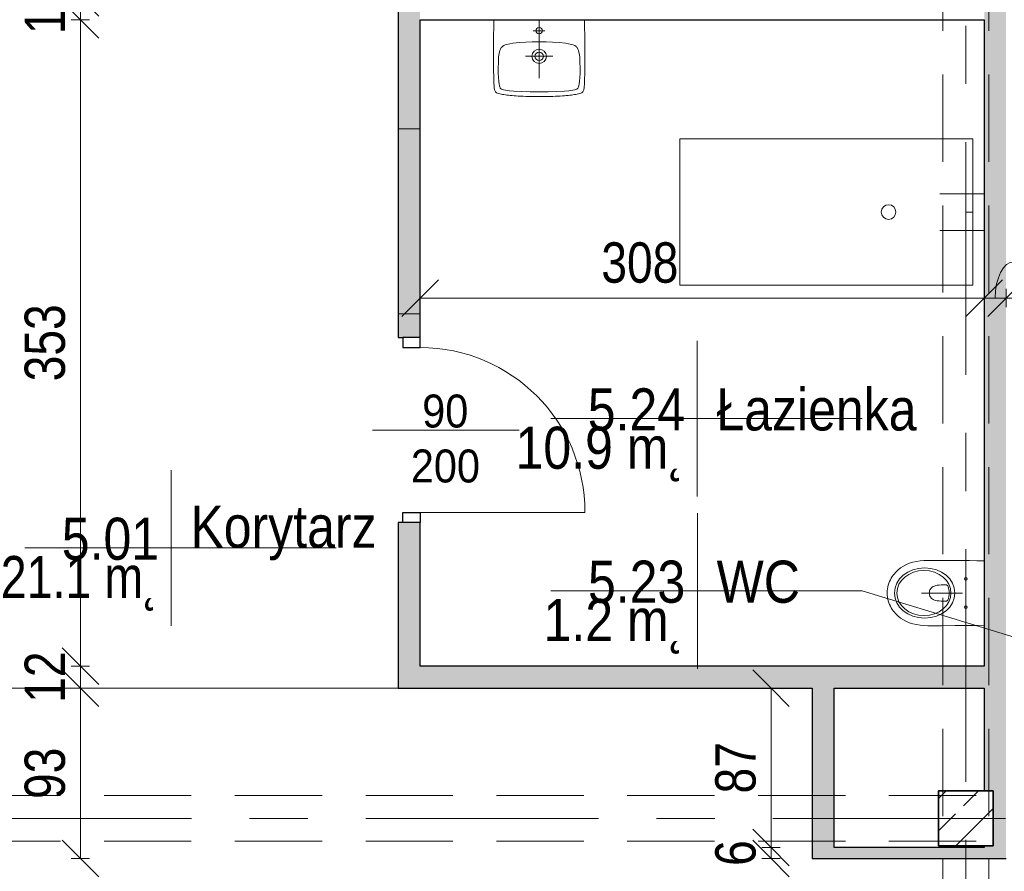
# Model space of a CAD drawing. Header units: centimetres. Extents: x -1743 to 21705, y -8842 to 3590.
# Tile 28 of 45: x -529 to 8, y 1819 to 2284. Entities that reach past the tile are written whole.
import ezdxf

# ---------------------------------------------------------------- set-up
doc = ezdxf.new("R2010")
doc.units = ezdxf.units.CM
doc.linetypes.add('Oś', pattern=[222.25, 127, -31.75, 31.75, -31.75])
doc.linetypes.add('Ukryte', pattern=[71.438, 47.625, -23.813])
for name, color, linetype, lineweight in [('A-ANNO-DIMS', 211, 'Continuous', 13), ('A-ANNO-DIMS-100', 211, 'Continuous', 13), ('A-ANNO-NOTE', 131, 'Continuous', 9), ('A-AREA', 32, 'Continuous', 9), ('A-AREA-IDEN', 2, 'Continuous', 13), ('A-DETL-GENF', 92, 'Continuous', 9), ('A-DETL-HDLN', 90, 'Ukryte', 9), ('A-DETL-MEDM', 33, 'Continuous', 25), ('A-DETL-THIN', 151, 'Continuous', 9), ('A-DOOR', 31, 'Continuous', 13), ('A-WALL', 113, 'Continuous', 13), ('P-SANR-FIXT', 6, 'Continuous', 9), ('S-COLS', 52, 'Continuous', 9), ('S-GRID', 1, 'Continuous', 13)]:
    doc.layers.add(name, color=color, linetype=linetype, lineweight=lineweight)
doc.styles.add('Arial', font='arial.ttf', dxfattribs={"width": 0.9, "height": 18})
doc.styles.add('Arial Narrow_2', font='ARIALN.TTF', dxfattribs={"height": 22})
doc.styles.add('Arial_3', font='arial.ttf', dxfattribs={"width": 0.85, "height": 23})
doc.dimstyles.new('Diagonal_1_100__0_1_', dxfattribs={"dimscale": 30.48, "dimtxt": 22.515481, "dimasz": 0.656168, "dimexe": 0.164042, "dimexo": 0.0625, "dimgap": 0.065617, "dimtad": 1, "dimdec": 1, "dimrnd": 0.1, "dimdsep": 46, "dimtxsty": 'Arial Narrow_2', "dimblk1": 'OBLIQUE', "dimblk2": 'OBLIQUE', "dimsah": 1, "dimcen": 0.09, "dimazin": 0, "dimtfac": 1, "dimtdec": 4, "dimtix": 1, "dimtmove": 1, "dimatfit": 3, "dimfxl": 0.164042, "dimfxlon": 1, "dimtvp": 1, "dimtolj": 1, "dimtzin": 0, "dimarcsym": 2})
doc.dimstyles.new('Diagonal_1_100__0_1__1', dxfattribs={"dimscale": 30.48, "dimtxt": 22.515481, "dimasz": 0.656168, "dimexe": 0.164042, "dimexo": 0.0625, "dimgap": 0.065617, "dimtad": 1, "dimdec": 1, "dimrnd": 0.1, "dimdsep": 46, "dimtxsty": 'Arial Narrow_2', "dimblk1": 'OBLIQUE', "dimblk2": 'OBLIQUE', "dimsah": 1, "dimcen": 0.09, "dimazin": 0, "dimtfac": 1, "dimtdec": 4, "dimtix": 1, "dimtmove": 0, "dimatfit": 3, "dimfxl": 0.164042, "dimfxlon": 1, "dimtvp": 1, "dimtolj": 1, "dimtzin": 0, "dimarcsym": 2})
doc.dimstyles.new('Diagonal_1_100__0_1__2', dxfattribs={"dimscale": 30.48, "dimtxt": 22.515481, "dimasz": 0.656168, "dimexe": 0.164042, "dimexo": 0.0625, "dimgap": 0.065617, "dimtad": 1, "dimdec": 1, "dimrnd": 0.1, "dimdsep": 46, "dimtxsty": 'Arial Narrow_2', "dimblk1": 'OBLIQUE', "dimblk2": 'OBLIQUE', "dimsah": 1, "dimcen": 0.09, "dimazin": 0, "dimtfac": 1, "dimtdec": 4, "dimtix": 1, "dimtmove": 2, "dimatfit": 3, "dimfxl": 0.164042, "dimfxlon": 1, "dimtvp": 1, "dimtolj": 1, "dimtzin": 0, "dimarcsym": 2})

# ---------------------------------------------------------------- blocks, each defined once
blk = doc.blocks.new('M_Concrete-Square-Column - 300 x 300mm-V4-5_piętro III __10_50 m_ - stan istniejący')
at = {"layer": 'S-COLS'}
h = blk.add_hatch(dxfattribs=at)
h.set_pattern_fill('FP_5', color=256, style=0, pattern_type=2)
h.set_pattern_definition([(45, (12.623, -1848.326), (-17.67767, 17.67767), []), (45, (30.3, -1848.326), (-17.67767, 17.67767), [12.5, -6.25])])
h.paths.add_polyline_path([(15, -15), (15, 15), (-15, 15), (-15, -15)], flags=0)
at = {"layer": 'S-COLS', "lineweight": 35}
for p, q in [((15, 15), (-15, 15)), ((-15, 15), (-15, -15)), ((15, -15), (15, 15)), ((-15, -15), (15, -15))]:
    blk.add_line(p, q, dxfattribs=at)
blk = doc.blocks.new('DRZWI 1S - automatyczna etykieta - Drzwi 90-2252151-5_piętro III __10_50 m_ - stan istniejący')
at = {"layer": 'A-DETL-GENF'}
for p, q in [((-50.5, 6), (-50.5, -3.5)), ((-45, 6), (-50.5, 6)), ((-45, -3.5), (-45, 6)), ((50.5, 6), (45, 6)), ((45, 6), (45, -3.5)), ((50.5, -3.5), (50.5, 6)), ((-50.5, -3.5), (-45, -3.5)), ((45, -3.5), (50.5, -3.5))]:
    blk.add_line(p, q, dxfattribs=at)
at = {"layer": 'A-DETL-MEDM'}
for p, q in [((-45, 6), (-50.5, 6)), ((-50.5, 6), (-50.5, -3.5)), ((-45, -3.5), (-45, 6)), ((45, -3.5), (45, 6)), ((45, 6), (50.5, 6)), ((50.5, 6), (50.5, -3.5)), ((-50.5, -3.5), (-45, -3.5)), ((50.5, -3.5), (45, -3.5))]:
    blk.add_line(p, q, dxfattribs=at)
at = {"layer": 'A-DOOR'}
blk.add_line((45, 6), (45, 96), dxfattribs=at)
blk.add_arc((45, 6), 90, 90, 180, dxfattribs=at)
blk = doc.blocks.new('Umywalka koło Nova Pro - Pro 50-1205816-5_piętro III __10_50 m_ - stan istniejący')
at = {"layer": 'P-SANR-FIXT'}
for p, q in [((-12.08, 42.81), (-12, 43.37)), ((-12, 43.37), (-11.92, 43.87)), ((-11.92, 43.87), (-11.82, 44.38)), ((-11.82, 44.38), (-11.71, 44.67)), ((-11.6, 44.96), (-11.79, 44.38)), ((-11.71, 44.67), (-11.6, 44.96)), ((-11.6, 44.96), (-11.26, 45.47)), ((-11.26, 45.47), (-11.6, 44.96)), ((-11.26, 45.47), (-10.8, 45.84)), ((-10.8, 45.84), (-11.26, 45.47)), ((-10.8, 45.84), (-10.24, 46.11)), ((-10.24, 46.11), (-10.8, 45.84)), ((-10.24, 46.11), (-9.61, 46.32)), ((-9.61, 46.32), (-10.24, 46.11)), ((-9.61, 46.32), (-8.94, 46.51)), ((-8.94, 46.51), (-9.61, 46.32)), ((-9.05, 42.59), (-8.86, 43.1)), ((-8.94, 46.51), (-8.25, 46.64)), ((-8.25, 46.64), (-8.94, 46.51)), ((-8.86, 43.1), (-8.7, 43.34)), ((-8.7, 43.34), (-8.51, 43.55)), ((-8.51, 43.55), (-8.03, 43.85)), ((-8.25, 46.64), (-7.5, 46.8)), ((-7.5, 46.8), (-8.25, 46.64)), ((-8.03, 43.85), (-7.53, 44.06)), ((-7.53, 44.06), (-6.97, 44.22)), ((-7.5, 46.8), (-6.73, 46.91)), ((-6.73, 46.91), (-7.5, 46.8)), ((-6.97, 44.22), (-5.88, 44.43)), ((-6.73, 46.91), (-5.93, 47.04)), ((-5.93, 47.04), (-6.73, 46.91)), ((-5.93, 47.04), (-5.1, 47.15)), ((-5.1, 47.15), (-5.93, 47.04)), ((-5.88, 44.43), (-3.64, 44.75)), ((-5.1, 47.15), (-4.2, 47.25)), ((-4.2, 47.25), (-5.1, 47.15)), ((-4.2, 47.25), (-3.27, 47.36)), ((-3.27, 47.36), (-4.2, 47.25)), ((-3.64, 44.75), (-1.4, 44.94)), ((-3.27, 47.36), (-2.28, 47.44)), ((-2.28, 47.44), (-3.27, 47.36)), ((-2.28, 47.44), (-1.24, 47.52)), ((-1.24, 47.52), (-2.28, 47.44)), ((-1.4, 44.94), (3.1, 45.18)), ((-1.24, 47.52), (-0.15, 47.63)), ((-0.15, 47.63), (-1.24, 47.52)), ((-0.15, 47.63), (1.05, 47.71)), ((1.05, 47.71), (-0.15, 47.63)), ((1.05, 47.71), (2.3, 47.76)), ((2.3, 47.76), (1.05, 47.71)), ((2.3, 47.76), (3.66, 47.84)), ((3.66, 47.84), (2.3, 47.76)), ((3.1, 45.18), (7.6, 45.31)), ((3.66, 47.84), (5.12, 47.89)), ((5.12, 47.89), (3.66, 47.84)), ((5.12, 47.89), (6.72, 47.95)), ((6.72, 47.95), (5.12, 47.89)), ((6.72, 47.95), (8.45, 47.97)), ((8.45, 47.97), (6.72, 47.95)), ((7.6, 45.31), (9.86, 45.39)), ((8.45, 47.97), (10.4, 48)), ((10.4, 48), (8.45, 47.97)), ((9.86, 45.39), (11.04, 45.42)), ((10.4, 48), (14.63, 48)), ((14.63, 48), (10.4, 48)), ((11.04, 45.42), (11.7, 45.42)), ((11.7, 45.42), (12.5, 45.44)), ((12.5, 45.44), (13.3, 45.42)), ((13.3, 45.42), (13.99, 45.42)), ((13.99, 45.42), (15.14, 45.39)), ((14.63, 48), (16.55, 47.97)), ((16.55, 47.97), (14.63, 48)), ((15.14, 45.39), (17.4, 45.31)), ((16.55, 47.97), (18.31, 47.95)), ((18.31, 47.95), (16.55, 47.97)), ((17.4, 45.31), (21.9, 45.18)), ((18.31, 47.95), (19.88, 47.89)), ((19.88, 47.89), (18.31, 47.95)), ((19.88, 47.89), (21.34, 47.84)), ((21.34, 47.84), (19.88, 47.89)), ((21.34, 47.84), (22.7, 47.76)), ((22.7, 47.76), (21.34, 47.84)), ((21.9, 45.18), (26.4, 44.94)), ((22.7, 47.76), (23.98, 47.71)), ((23.98, 47.71), (22.7, 47.76)), ((23.98, 47.71), (25.15, 47.63)), ((25.15, 47.63), (23.98, 47.71)), ((25.15, 47.63), (26.24, 47.52)), ((26.24, 47.52), (25.15, 47.63)), ((26.24, 47.52), (27.31, 47.44)), ((27.31, 47.44), (26.24, 47.52)), ((26.4, 44.94), (28.64, 44.75)), ((27.31, 47.44), (28.29, 47.36)), ((28.29, 47.36), (27.31, 47.44)), ((28.29, 47.36), (29.23, 47.25)), ((29.23, 47.25), (28.29, 47.36)), ((28.64, 44.75), (30.88, 44.43)), ((29.23, 47.25), (30.1, 47.15)), ((30.1, 47.15), (29.23, 47.25)), ((30.1, 47.15), (30.93, 47.04)), ((30.93, 47.04), (30.1, 47.15)), ((30.88, 44.43), (31.97, 44.22)), ((30.93, 47.04), (31.76, 46.91)), ((31.76, 46.91), (30.93, 47.04)), ((31.76, 46.91), (32.5, 46.8)), ((32.5, 46.8), (31.76, 46.91)), ((31.97, 44.22), (32.53, 44.06)), ((32.5, 46.8), (33.25, 46.64)), ((33.25, 46.64), (32.5, 46.8)), ((32.53, 44.06), (33.06, 43.85)), ((33.06, 43.85), (33.54, 43.55)), ((33.25, 46.64), (33.97, 46.51)), ((33.97, 46.51), (33.25, 46.64)), ((33.54, 43.55), (33.73, 43.34)), ((33.73, 43.34), (33.86, 43.1)), ((33.86, 43.1), (34.07, 42.59)), ((33.97, 46.51), (34.63, 46.32)), ((34.63, 46.32), (33.97, 46.51)), ((34.63, 46.32), (35.24, 46.11)), ((35.24, 46.11), (34.63, 46.32)), ((35.24, 46.11), (35.8, 45.84)), ((35.8, 45.84), (35.24, 46.11)), ((35.8, 45.84), (36.28, 45.47)), ((36.28, 45.47), (35.8, 45.84)), ((36.28, 45.47), (36.6, 44.96)), ((36.6, 44.96), (36.28, 45.47)), ((36.6, 44.96), (36.82, 44.38)), ((36.82, 44.38), (36.92, 43.87)), ((36.92, 43.87), (37.03, 43.37)), ((37.03, 43.37), (37.08, 42.81)), ((-12.32, 37.43), (-12.3, 38.17)), ((-12.3, 38.17), (-12.27, 38.89)), ((-12.27, 38.89), (-12.24, 39.61)), ((-12.24, 39.61), (-12.22, 40.28)), ((-12.22, 40.28), (-12.19, 40.94)), ((-12.19, 40.94), (-12.16, 41.58)), ((-12.16, 41.58), (-12.14, 42.22)), ((-12.14, 42.22), (-12.08, 42.81)), ((-9.71, 37.56), (-9.53, 39.82)), ((-9.53, 39.82), (-9.39, 40.94)), ((-9.39, 40.94), (-9.21, 42.03)), ((-9.21, 42.03), (-9.05, 42.59)), ((12.5, 6), (12.5, 38)), ((34.07, 42.59), (34.21, 42.03)), ((34.21, 42.03), (34.39, 40.94)), ((34.39, 40.94), (34.53, 39.82)), ((34.53, 39.82), (34.71, 37.56)), ((37.08, 42.81), (37.14, 42.22)), ((37.14, 42.22), (37.16, 41.58)), ((37.16, 41.58), (37.19, 40.94)), ((37.19, 40.94), (37.22, 40.28)), ((37.22, 40.28), (37.24, 39.61)), ((37.24, 39.61), (37.27, 38.89)), ((37.27, 38.89), (37.3, 38.17)), ((37.3, 38.17), (37.32, 37.43)), ((-12.43, 32.39), (-12.4, 33.3)), ((-12.43, 31.46), (-12.43, 32.39)), ((-12.4, 33.88), (-12.38, 35.06)), ((-12.4, 33.3), (-12.4, 33.88)), ((-12.38, 35.06), (-12.35, 35.88)), ((-12.35, 36.65), (-12.32, 37.43)), ((-12.35, 35.88), (-12.35, 36.65)), ((-9.84, 33.06), (-9.79, 35.32)), ((-9.76, 28.56), (-9.84, 33.06)), ((-9.79, 35.32), (-9.71, 37.56)), ((34.71, 37.56), (34.82, 35.32)), ((34.84, 33.06), (34.76, 28.56)), ((34.82, 35.32), (34.84, 33.06)), ((37.32, 37.43), (37.35, 36.65)), ((37.35, 36.65), (37.35, 35.88)), ((37.35, 35.88), (37.38, 35.06)), ((37.38, 35.06), (37.4, 33.88)), ((37.4, 33.88), (37.43, 33.3)), ((37.43, 33.3), (37.43, 32.39)), ((37.43, 32.39), (37.46, 31.46)), ((-12.48, 27.81), (-12.46, 29.49)), ((-12.48, 26.13), (-12.48, 27.81)), ((-12.46, 30.5), (-12.43, 31.46)), ((-12.46, 29.49), (-12.46, 30.5)), ((-9.74, 27.87), (-9.76, 28.56)), ((-9.71, 27.55), (-9.74, 27.87)), ((-9.69, 27.15), (-9.71, 27.55)), ((-9.61, 26.27), (-9.69, 27.15)), ((34.69, 27.15), (34.63, 26.27)), ((34.71, 27.55), (34.69, 27.15)), ((34.74, 27.87), (34.71, 27.55)), ((34.76, 28.56), (34.74, 27.87)), ((37.46, 31.46), (37.46, 30.5)), ((37.46, 30.5), (37.48, 29.49)), ((37.48, 29.49), (37.48, 27.81)), ((37.48, 27.81), (37.51, 26.13)), ((-12.51, 24.3), (-12.48, 26.13)), ((-12.48, 22.27), (-12.51, 24.3)), ((-12.48, 19.98), (-12.48, 22.27)), ((-9.37, 24.54), (-9.61, 26.27)), ((-8.91, 22.86), (-9.37, 24.54)), ((-8.62, 22.03), (-8.91, 22.86)), ((-8.19, 21.26), (-8.62, 22.03)), ((20.01, 26), (5.01, 26)), ((33.62, 22.03), (33.19, 21.26)), ((33.91, 22.86), (33.62, 22.03)), ((34.37, 24.54), (33.91, 22.86)), ((34.63, 26.27), (34.37, 24.54)), ((37.51, 22.27), (37.48, 19.98)), ((37.51, 26.13), (37.51, 22.27)), ((-12.45, 17.35), (-12.48, 19.98)), ((-12.4, 14.28), (-12.45, 17.35)), ((-7.93, 20.91), (-8.19, 21.26)), ((-7.61, 20.62), (-7.93, 20.91)), ((-6.89, 20.14), (-7.61, 20.62)), ((-6.09, 19.8), (-6.89, 20.14)), ((-5.24, 19.53), (-6.09, 19.8)), ((-3.53, 19.16), (-5.24, 19.53)), ((-1.83, 18.89), (-3.53, 19.16)), ((1.66, 18.49), (-1.83, 18.89)), ((5.15, 18.2), (1.66, 18.49)), ((8.64, 18.06), (5.15, 18.2)), ((10.37, 18.01), (8.64, 18.06)), ((14.63, 18.01), (10.37, 18.01)), ((16.36, 18.06), (14.63, 18.01)), ((19.88, 18.2), (16.36, 18.06)), ((23.34, 18.49), (19.88, 18.2)), ((26.83, 18.89), (23.34, 18.49)), ((28.56, 19.16), (26.83, 18.89)), ((30.26, 19.53), (28.56, 19.16)), ((31.09, 19.8), (30.26, 19.53)), ((31.89, 20.14), (31.09, 19.8)), ((32.61, 20.62), (31.89, 20.14)), ((32.93, 20.91), (32.61, 20.62)), ((33.19, 21.26), (32.93, 20.91)), ((37.45, 17.35), (37.4, 14.28)), ((37.48, 19.98), (37.45, 17.35)), ((-12.32, 10.58), (-12.4, 14.28)), ((15.72, 12.02), (9.46, 12.02)), ((37.4, 14.28), (37.32, 10.58)), ((-12.19, 6), (-12.32, 10.58)), ((37.32, 10.58), (37.19, 6))]:
    blk.add_line(p, q, dxfattribs=at)
for centre, radius in [((12.51, 26), 3.92), ((12.51, 26), 2.28), ((12.5, 12.02), 1.72)]:
    blk.add_circle(centre, radius, dxfattribs=at)
blk = doc.blocks.new('Miska ustępowa Nova Pro - Type 1-1223710-5_piętro III __10_50 m_ - stan istniejący')
at = {"layer": 'P-SANR-FIXT'}
for p, q in [((1.27, 54.39), (-0.04, 53.06)), ((1.98, 55.03), (1.27, 54.39)), ((2.72, 55.62), (1.98, 55.03)), ((3.54, 56.19), (2.72, 55.62)), ((4.37, 56.71), (3.54, 56.19)), ((5.26, 57.2), (4.37, 56.71)), ((6.17, 57.64), (5.26, 57.2)), ((7.14, 58.04), (6.17, 57.64)), ((8.15, 58.36), (7.14, 58.04)), ((9.18, 58.63), (8.15, 58.36)), ((10.24, 58.83), (9.18, 58.63)), ((11.35, 58.95), (10.24, 58.83)), ((12.51, 59), (11.35, 58.95)), ((13.65, 58.95), (12.51, 59)), ((14.76, 58.83), (13.65, 58.95)), ((15.82, 58.63), (14.76, 58.83)), ((16.85, 58.36), (15.82, 58.63)), ((17.86, 58.04), (16.85, 58.36)), ((18.83, 57.64), (17.86, 58.04)), ((19.74, 57.2), (18.83, 57.64)), ((20.63, 56.71), (19.74, 57.2)), ((21.46, 56.19), (20.63, 56.71)), ((22.28, 55.62), (21.46, 56.19)), ((23.02, 55.03), (22.28, 55.62)), ((23.73, 54.39), (23.02, 55.03)), ((25.04, 53.06), (23.73, 54.39)), ((-3.03, 48.44), (-3.74, 46.72)), ((-2.19, 50.07), (-3.03, 48.44)), ((-1.2, 51.63), (-2.19, 50.07)), ((-0.04, 53.06), (-1.2, 51.63)), ((26.2, 51.63), (25.04, 53.06)), ((27.19, 50.07), (26.2, 51.63)), ((28.03, 48.44), (27.19, 50.07)), ((28.74, 46.72), (28.03, 48.44)), ((-4.31, 44.89), (-4.73, 42.99)), ((-3.74, 46.72), (-4.31, 44.89)), ((29.31, 44.89), (28.74, 46.72)), ((29.75, 42.99), (29.31, 44.89)), ((-5.24, 38.97), (-5.32, 36.85)), ((-5.05, 41.02), (-5.24, 38.97)), ((-4.73, 42.99), (-5.05, 41.02)), ((12.5, 17.77), (12.5, 40.26)), ((30.05, 41.02), (29.75, 42.99)), ((30.24, 38.97), (30.05, 41.02)), ((30.32, 36.85), (30.24, 38.97)), ((-5.32, 36.85), (-5.32, 29.36)), ((8.32, 31.58), (8.47, 32.41)), ((8.47, 32.41), (8.69, 33.15)), ((8.69, 33.15), (8.96, 33.77)), ((8.96, 33.77), (9.26, 34.31)), ((9.26, 34.31), (9.6, 34.76)), ((9.6, 34.76), (9.97, 35.1)), ((9.97, 35.1), (10.37, 35.4)), ((10.37, 35.4), (10.79, 35.64)), ((10.79, 35.64), (11.21, 35.82)), ((11.21, 35.82), (11.62, 35.94)), ((11.62, 35.94), (12.51, 36.04)), ((12.51, 36.04), (13.38, 35.94)), ((13.38, 35.94), (13.8, 35.82)), ((13.8, 35.82), (14.24, 35.64)), ((14.24, 35.64), (14.63, 35.4)), ((14.63, 35.4), (15.03, 35.1)), ((15.03, 35.1), (15.4, 34.76)), ((15.4, 34.76), (15.74, 34.31)), ((15.74, 34.31), (16.04, 33.77)), ((16.04, 33.77), (16.31, 33.15)), ((16.31, 33.15), (16.53, 32.41)), ((16.53, 32.41), (16.71, 31.58)), ((30.32, 29.36), (30.32, 36.85)), ((-5.32, 29.36), (-5.29, 21.78)), ((8.05, 28.3), (8.1, 29.53)), ((8.05, 26.94), (8.05, 28.3)), ((8.1, 26.62), (8.05, 26.94)), ((8.1, 29.53), (8.2, 30.61)), ((8.2, 30.61), (8.32, 31.58)), ((16.71, 31.58), (16.83, 30.61)), ((16.83, 30.61), (16.9, 29.53)), ((16.9, 29.53), (16.95, 28.3)), ((16.95, 26.94), (16.93, 26.62)), ((16.95, 28.3), (16.95, 26.94)), ((30.29, 21.78), (30.32, 29.36)), ((-5.29, 21.78), (-5.24, 17.94)), ((8.22, 26.32), (8.1, 26.62)), ((8.42, 26.08), (8.22, 26.32)), ((8.67, 25.9), (8.42, 26.08)), ((9.6, 25.56), (8.67, 25.9)), ((10.56, 25.29), (9.6, 25.56)), ((11.53, 25.14), (10.56, 25.29)), ((12.51, 25.09), (11.53, 25.14)), ((13.47, 25.14), (12.51, 25.09)), ((14.44, 25.29), (13.47, 25.14)), ((15.4, 25.56), (14.44, 25.29)), ((16.34, 25.9), (15.4, 25.56)), ((16.58, 26.08), (16.34, 25.9)), ((16.78, 26.32), (16.58, 26.08)), ((16.93, 26.62), (16.78, 26.32)), ((30.27, 17.94), (30.29, 21.78)), ((-5.24, 17.94), (-5.2, 14.02)), ((30.22, 14.02), (30.27, 17.94)), ((-5.2, 14.02), (-5.15, 10.04)), ((30.15, 10.04), (30.22, 14.02)), ((-5.15, 10.04), (-5.05, 6)), ((30.05, 6), (30.15, 10.04))]:
    blk.add_line(p, q, dxfattribs=at)
for centre in [(4.76, 16), (20.24, 16)]:
    blk.add_circle(centre, 0.752, dxfattribs=at)
for centre, major_axis, ratio in [((12.5, 38.51), (0, 16.5), 0.830338), ((12.5, 38.92), (0, 14.8), 0.83084)]:
    blk.add_ellipse(centre, major_axis=major_axis, ratio=ratio, dxfattribs=at)
blk = doc.blocks.new('DIMBLOCK47-5_piętro III __10_50 m_ - stan istniejący')
at = {"layer": 'A-ANNO-DIMS-100'}
for p, q in [((9.38, 2132.33), (19.38, 2142.33)), ((285.38, 2132.33), (295.38, 2142.33)), ((9.38, 2127.33), (9.38, 2137.33)), ((285.38, 2127.33), (285.38, 2137.33)), ((9.38, 2132.33), (-0.62, 2122.33)), ((285.38, 2132.33), (9.38, 2132.33)), ((9.38, 2132.33), (9.38, 2127.33)), ((285.38, 2132.33), (275.38, 2122.33)), ((285.38, 2132.33), (285.38, 2127.33))]:
    blk.add_line(p, q, dxfattribs=at)
at = {"layer": 'A-ANNO-DIMS-100', "color": 0, "insert": (126.47, 2162.77), "char_height": 22, "width": 50.1774, "attachment_point": 1, "line_spacing_factor": 0.974696, "style": 'Arial Narrow_2'}
blk.add_mtext('276', dxfattribs=at)
blk = doc.blocks.new('_Oblique')
at = {"color": 0, "linetype": 'ByBlock', "lineweight": -2}
blk.add_line((-0.5, -0.5), (0.5, 0.5), dxfattribs=at)
blk = doc.blocks.new('DIMBLOCK48-5_piętro III __10_50 m_ - stan istniejący')
at = {"layer": 'A-ANNO-DIMS-100'}
for p, q in [((-2.62, 2132.33), (7.38, 2142.33)), ((9.38, 2132.33), (19.38, 2142.33)), ((-2.62, 2127.33), (-2.62, 2137.33)), ((9.38, 2127.33), (9.38, 2137.33)), ((-2.62, 2132.33), (-12.62, 2122.33)), ((9.38, 2132.33), (-2.62, 2132.33)), ((-2.62, 2132.33), (-2.62, 2127.33)), ((9.38, 2132.33), (-0.62, 2122.33)), ((9.38, 2132.33), (9.38, 2127.33))]:
    blk.add_line(p, q, dxfattribs=at)
blk.add_ellipse((13.59, 2132.33), major_axis=(0, 19.87), ratio=0.514135, start_param=0, end_param=1.570796, dxfattribs=at)
at = {"layer": 'A-ANNO-DIMS-100', "color": 0, "insert": (13.59, 2162.77), "char_height": 22, "width": 33.4516, "attachment_point": 1, "line_spacing_factor": 0.974696, "style": 'Arial Narrow_2'}
blk.add_mtext('12', dxfattribs=at)
blk = doc.blocks.new('DIMBLOCK49-5_piętro III __10_50 m_ - stan istniejący')
at = {"layer": 'A-ANNO-DIMS-100'}
for p, q in [((-310.62, 2132.33), (-300.62, 2142.33)), ((-2.62, 2132.33), (7.38, 2142.33)), ((-310.62, 2127.33), (-310.62, 2137.33)), ((-2.62, 2127.33), (-2.62, 2137.33)), ((-310.62, 2132.33), (-320.62, 2122.33)), ((-2.62, 2132.33), (-310.62, 2132.33)), ((-310.62, 2132.33), (-310.62, 2127.33)), ((-2.62, 2132.33), (-12.62, 2122.33)), ((-2.62, 2132.33), (-2.62, 2127.33))]:
    blk.add_line(p, q, dxfattribs=at)
at = {"layer": 'A-ANNO-DIMS-100', "color": 0, "insert": (-211.68, 2162.77), "char_height": 22, "width": 50.1774, "attachment_point": 1, "line_spacing_factor": 0.974696, "style": 'Arial Narrow_2'}
blk.add_mtext('308', dxfattribs=at)
blk = doc.blocks.new('DIMBLOCK57-5_piętro III __10_50 m_ - stan istniejący')
at = {"layer": 'A-ANNO-DIMS-100'}
for p, q in [((-119.03, 1832.33), (-129.03, 1842.33)), ((-119.03, 1826.33), (-129.03, 1836.33)), ((-114.03, 1832.33), (-124.03, 1832.33)), ((-119.03, 1826.33), (-119.03, 1832.33)), ((-119.03, 1832.33), (-109.03, 1822.33)), ((-119.03, 1832.33), (-114.03, 1832.33)), ((-114.03, 1826.33), (-124.03, 1826.33)), ((-119.03, 1826.33), (-109.03, 1816.33)), ((-119.03, 1826.33), (-114.03, 1826.33))]:
    blk.add_line(p, q, dxfattribs=at)
at = {"layer": 'A-ANNO-DIMS-100', "color": 0, "insert": (-149.47, 1822.36), "char_height": 22, "width": 16.7258, "attachment_point": 1, "rotation": 90, "line_spacing_factor": 0.974696, "style": 'Arial Narrow_2'}
blk.add_mtext('\\fArial Narrow|b0|i0|c238|p34|;6', dxfattribs=at)
blk = doc.blocks.new('DIMBLOCK58-5_piętro III __10_50 m_ - stan istniejący')
at = {"layer": 'A-ANNO-DIMS-100'}
for p, q in [((-119.03, 1919.33), (-129.03, 1929.33)), ((-124.03, 1919.33), (-114.03, 1919.33)), ((-119.03, 1919.33), (-124.03, 1919.33)), ((-119.03, 1832.33), (-119.03, 1919.33)), ((-119.03, 1919.33), (-109.03, 1909.33)), ((-119.03, 1832.33), (-129.03, 1842.33)), ((-114.03, 1832.33), (-124.03, 1832.33)), ((-119.03, 1832.33), (-109.03, 1822.33)), ((-119.03, 1832.33), (-114.03, 1832.33))]:
    blk.add_line(p, q, dxfattribs=at)
at = {"layer": 'A-ANNO-DIMS-100', "color": 0, "insert": (-149.47, 1861.89), "char_height": 22, "width": 33.4516, "attachment_point": 1, "rotation": 90, "line_spacing_factor": 0.974696, "style": 'Arial Narrow_2'}
blk.add_mtext('87', dxfattribs=at)
blk = doc.blocks.new('DIMBLOCK110-5_piętro III __10_50 m_ - stan istniejący')
at = {"layer": 'A-ANNO-DIMS-100'}
for p, q in [((-496.18, 1919.33), (-506.18, 1929.33)), ((-491.18, 1919.33), (-501.18, 1919.33)), ((-496.18, 1826.33), (-496.18, 1919.33)), ((-496.18, 1919.33), (-486.18, 1909.33)), ((-496.18, 1919.33), (-491.18, 1919.33)), ((-496.18, 1826.33), (-506.18, 1836.33)), ((-491.18, 1826.33), (-501.18, 1826.33)), ((-496.18, 1826.33), (-486.18, 1816.33)), ((-496.18, 1826.33), (-491.18, 1826.33))]:
    blk.add_line(p, q, dxfattribs=at)
at = {"layer": 'A-ANNO-DIMS-100', "color": 0, "insert": (-526.61, 1858.89), "char_height": 22, "width": 33.4516, "attachment_point": 1, "rotation": 90, "line_spacing_factor": 0.974696, "style": 'Arial Narrow_2'}
blk.add_mtext('93', dxfattribs=at)
blk = doc.blocks.new('DIMBLOCK111-5_piętro III __10_50 m_ - stan istniejący')
at = {"layer": 'A-ANNO-DIMS-100'}
for p, q in [((-496.18, 1931.33), (-506.18, 1941.33)), ((-491.18, 1931.33), (-501.18, 1931.33)), ((-496.18, 1919.33), (-496.18, 1931.33)), ((-496.18, 1931.33), (-486.18, 1921.33)), ((-496.18, 1931.33), (-491.18, 1931.33)), ((-496.18, 1919.33), (-506.18, 1929.33)), ((-491.18, 1919.33), (-501.18, 1919.33)), ((-496.18, 1919.33), (-486.18, 1909.33)), ((-496.18, 1919.33), (-491.18, 1919.33))]:
    blk.add_line(p, q, dxfattribs=at)
at = {"layer": 'A-ANNO-DIMS-100', "color": 0, "insert": (-526.61, 1911.39), "char_height": 22, "width": 33.4516, "attachment_point": 1, "rotation": 90, "line_spacing_factor": 0.974696, "style": 'Arial Narrow_2'}
blk.add_mtext('12', dxfattribs=at)
blk = doc.blocks.new('DIMBLOCK112-5_piętro III __10_50 m_ - stan istniejący')
at = {"layer": 'A-ANNO-DIMS-100'}
for p, q in [((-496.18, 2284.33), (-506.18, 2294.33)), ((-491.18, 2284.33), (-501.18, 2284.33)), ((-496.18, 1931.33), (-496.18, 2284.33)), ((-496.18, 2284.33), (-486.18, 2274.33)), ((-496.18, 2284.33), (-491.18, 2284.33)), ((-496.18, 1931.33), (-506.18, 1941.33)), ((-491.18, 1931.33), (-501.18, 1931.33)), ((-496.18, 1931.33), (-486.18, 1921.33)), ((-496.18, 1931.33), (-491.18, 1931.33))]:
    blk.add_line(p, q, dxfattribs=at)
at = {"layer": 'A-ANNO-DIMS-100', "color": 0, "insert": (-526.61, 2086.92), "char_height": 22, "width": 50.1774, "attachment_point": 1, "rotation": 90, "line_spacing_factor": 0.974696, "style": 'Arial Narrow_2'}
blk.add_mtext('353', dxfattribs=at)
blk = doc.blocks.new('DIMBLOCK113-5_piętro III __10_50 m_ - stan istniejący')
at = {"layer": 'A-ANNO-DIMS-100'}
for p, q in [((-496.18, 2296.33), (-506.18, 2306.33)), ((-491.18, 2296.33), (-501.18, 2296.33)), ((-496.18, 2284.33), (-496.18, 2296.33)), ((-496.18, 2296.33), (-486.18, 2286.33)), ((-496.18, 2296.33), (-491.18, 2296.33)), ((-496.18, 2284.33), (-506.18, 2294.33)), ((-491.18, 2284.33), (-501.18, 2284.33)), ((-496.18, 2284.33), (-486.18, 2274.33)), ((-496.18, 2284.33), (-491.18, 2284.33))]:
    blk.add_line(p, q, dxfattribs=at)
at = {"layer": 'A-ANNO-DIMS-100', "color": 0, "insert": (-526.61, 2276.39), "char_height": 22, "width": 33.4516, "attachment_point": 1, "rotation": 90, "line_spacing_factor": 0.974696, "style": 'Arial Narrow_2'}
blk.add_mtext('12', dxfattribs=at)
blk = doc.blocks.new('METKA_POMIESZCZENIA2 - Rozbudowana - bez ramki-2396678-5_piętro III __10_50 m_ - stan istniejący')
at = {"layer": 'A-AREA-IDEN'}
for p, q in [((0, 0.425), (0, 0)), ((0.0976, 0), (-0.8, 0)), ((-0.8, 0), (0.9, 0)), ((0, 0), (0, -0.425))]:
    blk.add_line(p, q, dxfattribs=at)

msp = doc.modelspace()

# ---------------------------------------------------------------- hatches: boundary and pattern name
at = {"layer": 'A-WALL'}
h = msp.add_hatch(color=9, dxfattribs=at)
h.paths.add_polyline_path([(-320.12, 2110.83), (-310.62, 2110.83), (-310.62, 2123.83), (-322.62, 2123.83), (-322.62, 2110.83)], flags=0)
h.paths.add_polyline_path([(-322.62, 2224.83), (-310.62, 2224.83), (-310.62, 2542.83), (-322.62, 2542.83), (-322.62, 2265.06)], flags=0)
h.paths.add_polyline_path([(-322.62, 2643.83), (-310.62, 2643.83), (-310.62, 2768.33), (-322.62, 2768.33), (-322.62, 2726.56)], flags=0)
for points in [[(-2.62, 1871.33), (9.38, 1871.33), (9.38, 2452.33), (-2.62, 2452.33), (-2.62, 2343.33), (2.38, 2343.33), (2.38, 2313.33), (-2.62, 2313.33), (-2.62, 1895.87)], [(-310.62, 2123.83), (-310.62, 2224.83), (-322.62, 2224.83), (-322.62, 2123.83)], [(-322.62, 1919.33), (-310.62, 1919.33), (-310.62, 2009.83), (-322.62, 2009.83)], [(-310.62, 1919.33), (-2.62, 1919.33), (-2.62, 1931.33), (-310.62, 1931.33)], [(-84.62, 1826.33), (-84.62, 1919.33), (-96.62, 1919.33), (-96.62, 1826.33)], [(2.38, 1832.33), (9.38, 1832.33), (9.38, 1871.33), (-2.62, 1871.33), (-2.62, 1863.33), (2.38, 1863.33), (2.38, 1833.33), (-2.62, 1833.33), (-2.62, 1832.33)], [(-84.62, 1826.33), (9.38, 1826.33), (9.38, 1832.33), (-84.62, 1832.33)]]:
    msp.add_hatch(color=9, dxfattribs=at).paths.add_polyline_path(points, flags=0)

# ---------------------------------------------------------------- linework, layer by layer
at = {"layer": 'A-ANNO-NOTE', "lineweight": 13}
msp.add_line((-336.62, 2060.33), (-256.62, 2060.33), dxfattribs=at)
at = {"layer": 'A-AREA'}
msp.add_line((-322.62, 1919.33), (-555.62, 1919.33), dxfattribs=at)
at = {"layer": 'A-AREA-IDEN'}
msp.add_line((28.27, 1942.72), (-69.18, 1972.48), dxfattribs=at)
at = {"layer": 'A-DETL-HDLN'}
for p, q in [((-25.12, 420.83), (-25.12, 2793.33)), ((-0.12, 420.83), (-0.12, 2793.33)), ((-1197.62, 1860.83), (1172.38, 1860.83)), ((-1197.62, 1835.83), (1172.38, 1835.83))]:
    msp.add_line(p, q, dxfattribs=at)
at = {"layer": 'A-DETL-THIN'}
for p, q in [((-168.85, 2219.33), (-8.85, 2219.33)), ((-168.85, 2139.33), (-168.85, 2219.33)), ((-8.85, 2219.33), (-8.85, 2139.33)), ((-12.62, 2194.49), (-12.62, 2189.33)), ((-2.85, 2189.33), (-26.85, 2189.33)), ((-12.62, 2184.16), (-12.62, 2189.33)), ((-8.85, 2179.33), (-12.62, 2179.33)), ((-12.62, 2174.49), (-12.62, 2169.33)), ((-2.85, 2169.33), (-26.85, 2169.33)), ((-12.62, 2164.16), (-12.62, 2169.33)), ((-8.85, 2139.33), (-168.85, 2139.33))]:
    msp.add_line(p, q, dxfattribs=at)
msp.add_circle((-54.85, 2179.33), 4, dxfattribs=at)
at = {"layer": 'A-WALL', "color": 7, "lineweight": 25}
for p, q in [((-322.62, 2542.83), (-322.62, 2110.83)), ((-310.62, 2284.33), (-2.62, 2284.33)), ((-310.62, 2110.83), (-310.62, 2284.33)), ((-2.62, 2284.33), (-2.62, 1931.33)), ((-322.62, 2110.83), (-320.12, 2110.83)), ((-322.62, 2009.83), (-322.62, 1919.33)), ((-320.12, 2009.83), (-322.62, 2009.83)), ((-310.62, 1931.33), (-310.62, 2009.83)), ((-2.62, 1931.33), (-310.62, 1931.33)), ((-322.62, 1919.33), (-96.62, 1919.33)), ((-96.62, 1919.33), (-96.62, 1826.33)), ((-84.62, 1919.33), (-2.62, 1919.33)), ((-84.62, 1832.33), (-84.62, 1919.33)), ((-2.62, 1919.33), (-2.62, 1863.33)), ((-2.62, 1832.33), (-84.62, 1832.33)), ((-2.62, 1833.33), (-2.62, 1832.33)), ((-96.62, 1826.33), (9.38, 1826.33))]:
    msp.add_line(p, q, dxfattribs=at)
at = {"layer": 'A-WALL'}
for p, q in [((-322.62, 2224.83), (-310.62, 2224.83)), ((-310.62, 2123.83), (-322.62, 2123.83))]:
    msp.add_line(p, q, dxfattribs=at)
at = {"layer": 'S-GRID', "linetype": 'Oś'}
for p, q in [((-12.62, 2884.27), (-12.62, 27.13)), ((1342.46, 1848.33), (-1368.76, 1848.33))]:
    msp.add_line(p, q, dxfattribs=at)

# ---------------------------------------------------------------- block references
at = {"layer": 'A-AREA-IDEN', "xscale": 99.99999999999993, "yscale": 99.99999999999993, "zscale": 99.99999999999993}
for p in [(-159.29, 2066.53), (-446.52, 1995.92), (-159.18, 1972.48)]:
    msp.add_blockref('METKA_POMIESZCZENIA2 - Rozbudowana - bez ramki-2396678-5_piętro III __10_50 m_ - stan istniejący', p, dxfattribs=at)
at = {"layer": 'A-DOOR', "rotation": 269.9999999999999}
msp.add_blockref('DRZWI 1S - automatyczna etykieta - Drzwi 90-2252151-5_piętro III __10_50 m_ - stan istniejący', (-316.62, 2060.33), dxfattribs=at)
at = {"layer": 'P-SANR-FIXT'}
for name, p, rotation in [('Umywalka koło Nova Pro - Pro 50-1205816-5_piętro III __10_50 m_ - stan istniejący', (-233.12, 2290.33), 180), ('Miska ustępowa Nova Pro - Type 1-1223710-5_piętro III __10_50 m_ - stan istniejący', (3.38, 1958.83), 89.99999999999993)]:
    msp.add_blockref(name, p, dxfattribs=dict(at, rotation=rotation))
at = {"layer": 'S-COLS'}
msp.add_blockref('M_Concrete-Square-Column - 300 x 300mm-V4-5_piętro III __10_50 m_ - stan istniejący', (-12.62, 1848.33), dxfattribs=at)

# ---------------------------------------------------------------- texts
at = {"layer": 'A-ANNO-NOTE', "lineweight": 211, "char_height": 18, "attachment_point": 5, "line_spacing_factor": 0.936439, "style": 'Arial'}
for s, insert, width in [('\\pxqc,t6.35,12.7,19.05,25.4,31.75,38.1,44.45,50.8,57.15,63.5,69.85,76.2,82.55,88.9,95.25,101.6,107.95,114.3,120.65,127,133.35,139.7,146.05,152.4,158.75,165.1,171.45,177.8,184.15,190.5,196.85,203.2;{90}', (-296.93, 2070.56), 25.65), ('\\pxqc,t6.35,12.7,19.05,25.4,31.75,38.1,44.45,50.8,57.15,63.5,69.85,76.2,82.55,88.9,95.25,101.6,107.95,114.3,120.65,127,133.35,139.7,146.05,152.4,158.75,165.1,171.45,177.8,184.15,190.5,196.85,203.2;{200}', (-296.84, 2040.56), 38.07)]:
    msp.add_mtext(s, dxfattribs=dict(at, insert=insert, width=width))
at = {"layer": 'A-AREA-IDEN', "char_height": 23, "line_spacing_factor": 0.936439, "style": 'Arial_3'}
for s, insert, width, attachment_point in [('\\pxt3.69565,7.3913,11.08696,14.78261,18.47826,22.17391,25.86957,29.56522,33.26087,36.95652,40.65217,44.34783,48.04348,51.73913,55.43478,59.13043,62.82609,66.52174,70.21739,73.91304,77.6087,81.30435,85,88.69565,92.3913,96.08696,99.78261,103.47826,107.17391,110.86957,114.56522,118.26087;{Łazienka}', (-148.87, 2059.75), 109.055, 7), ('\\pxqr,t3.69565,7.3913,11.08696,14.78261,18.47826,22.17391,25.86957,29.56522,33.26087,36.95652,40.65217,44.34783,48.04348,51.73913,55.43478,59.13043,62.82609,66.52174,70.21739,73.91304,77.6087,81.30435,85,88.69565,92.3913,96.08696,99.78261,103.47826,107.17391,110.86957,114.56522,118.26087;{5.24}', (-165.95, 2059.75), 52.87, 9), ('\\pxqr,t3.69565,7.3913,11.08696,14.78261,18.47826,22.17391,25.86957,29.56522,33.26087,36.95652,40.65217,44.34783,48.04348,51.73913,55.43478,59.13043,62.82609,66.52174,70.21739,73.91304,77.6087,81.30435,85,88.69565,92.3913,96.08696,99.78261,103.47826,107.17391,110.86957,114.56522,118.26087;{10.9 m˛}', (-165.95, 2062.14), 91.63, 3), ('\\pxqr,t3.69565,7.3913,11.08696,14.78261,18.47826,22.17391,25.86957,29.56522,33.26087,36.95652,40.65217,44.34783,48.04348,51.73913,55.43478,59.13043,62.82609,66.52174,70.21739,73.91304,77.6087,81.30435,85,88.69565,92.3913,96.08696,99.78261,103.47826,107.17391,110.86957,114.56522,118.26087;{5.01}', (-453.17, 1989.14), 52.87, 9), ('\\pxt3.69565,7.3913,11.08696,14.78261,18.47826,22.17391,25.86957,29.56522,33.26087,36.95652,40.65217,44.34783,48.04348,51.73913,55.43478,59.13043,62.82609,66.52174,70.21739,73.91304,77.6087,81.30435,85,88.69565,92.3913,96.08696,99.78261,103.47826,107.17391,110.86957,114.56522,118.26087;{Korytarz}', (-436.09, 1989.14), 100.64, 7), ('\\pxqr,t3.69565,7.3913,11.08696,14.78261,18.47826,22.17391,25.86957,29.56522,33.26087,36.95652,40.65217,44.34783,48.04348,51.73913,55.43478,59.13043,62.82609,66.52174,70.21739,73.91304,77.6087,81.30435,85,88.69565,92.3913,96.08696,99.78261,103.47826,107.17391,110.86957,114.56522,118.26087;{21.1 m˛}', (-453.17, 1991.53), 91.63, 3), ('\\pxqr,t3.69565,7.3913,11.08696,14.78261,18.47826,22.17391,25.86957,29.56522,33.26087,36.95652,40.65217,44.34783,48.04348,51.73913,55.43478,59.13043,62.82609,66.52174,70.21739,73.91304,77.6087,81.30435,85,88.69565,92.3913,96.08696,99.78261,103.47826,107.17391,110.86957,114.56522,118.26087;{5.23}', (-165.83, 1965.7), 52.87, 9), ('\\pxt3.69565,7.3913,11.08696,14.78261,18.47826,22.17391,25.86957,29.56522,33.26087,36.95652,40.65217,44.34783,48.04348,51.73913,55.43478,59.13043,62.82609,66.52174,70.21739,73.91304,77.6087,81.30435,85,88.69565,92.3913,96.08696,99.78261,103.47826,107.17391,110.86957,114.56522,118.26087;{WC}', (-148.75, 1965.7), 47.26, 7), ('\\pxqr,t3.69565,7.3913,11.08696,14.78261,18.47826,22.17391,25.86957,29.56522,33.26087,36.95652,40.65217,44.34783,48.04348,51.73913,55.43478,59.13043,62.82609,66.52174,70.21739,73.91304,77.6087,81.30435,85,88.69565,92.3913,96.08696,99.78261,103.47826,107.17391,110.86957,114.56522,118.26087;{1.2 m˛}', (-165.83, 1968.08), 76.5, 3)]:
    msp.add_mtext(s, dxfattribs=dict(at, insert=insert, width=width, attachment_point=attachment_point))

# ---------------------------------------------------------------- dimensions: what is measured, and where the dimension line sits
at = {"layer": 'A-ANNO-DIMS'}
for base, p1, p2, override, picture, middle in [((-496.18, 2296.33), (-491.18, 2284.33), (-491.18, 2296.33), {"dimpost": '<>', "dimfxl": 12}, 'DIMBLOCK113-5_piętro III __10_50 m_ - stan istniejący', (-509.23, 2290.33)), ((-496.18, 2284.33), (-491.18, 1931.33), (-491.18, 2284.33), {"dimpost": '<>', "dimfxl": 353}, 'DIMBLOCK112-5_piętro III __10_50 m_ - stan istniejący', (-509.41, 2107.83)), ((-496.18, 1931.33), (-491.18, 1919.33), (-491.18, 1931.33), {"dimpost": '<>', "dimfxl": 12}, 'DIMBLOCK111-5_piętro III __10_50 m_ - stan istniejący', (-509.23, 1925.33)), ((-496.18, 1919.33), (-491.18, 1826.33), (-491.18, 1919.33), {"dimpost": '<>', "dimfxl": 93}, 'DIMBLOCK110-5_piętro III __10_50 m_ - stan istniejący', (-509.41, 1872.83)), ((-119.03, 1919.33), (-114.03, 1832.33), (-124.03, 1919.33), {"dimpost": '<>', "dimfxl": 87.572827}, 'DIMBLOCK58-5_piętro III __10_50 m_ - stan istniejący', (-132.27, 1875.83)), ((-119.03, 1832.33), (-114.03, 1826.33), (-114.03, 1832.33), {"dimpost": '<>', "dimfxl": 6}, 'DIMBLOCK57-5_piętro III __10_50 m_ - stan istniejący', (-132.27, 1829.33))]:
    dim = msp.add_linear_dim(base=base, p1=p1, p2=p2, angle=90, dimstyle='Diagonal_1_100__0_1__1', override=override, dxfattribs=at)
    dim.commit()
    dim.dimension.update_dxf_attribs({"geometry": picture, "text_midpoint": middle})
for base, p1, p2, dimstyle, override, picture, middle in [((-310.62, 2132.33), (-2.62, 2127.33), (-310.62, 2127.33), 'Diagonal_1_100__0_1__2', {"dimpost": '<>', "dimfxl": 308}, 'DIMBLOCK49-5_piętro III __10_50 m_ - stan istniejący', (-186.59, 2148.1)), ((-2.62, 2132.33), (9.38, 2127.33), (-2.62, 2127.33), 'Diagonal_1_100__0_1_', {"dimpost": '<>', "dimfxl": 12}, 'DIMBLOCK48-5_piętro III __10_50 m_ - stan istniejący', (30.32, 2148.1))]:
    dim = msp.add_linear_dim(base=base, p1=p1, p2=p2, dimstyle=dimstyle, override=override, dxfattribs=at)
    dim.commit()
    dim.dimension.update_dxf_attribs({"geometry": picture, "text_midpoint": middle, "dimtype": 160, "text_rotation": 360})
dim = msp.add_linear_dim(base=(9.38, 2132.33), p1=(285.38, 2127.33), p2=(9.38, 2127.33), dimstyle='Diagonal_1_100__0_1__1', override={"dimpost": '<>', "dimfxl": 276}, dxfattribs=at)
dim.commit()
dim.dimension.update_dxf_attribs({"geometry": 'DIMBLOCK47-5_piętro III __10_50 m_ - stan istniejący', "text_midpoint": (147.38, 2145.57)})

doc.saveas('drawing.dxf')
